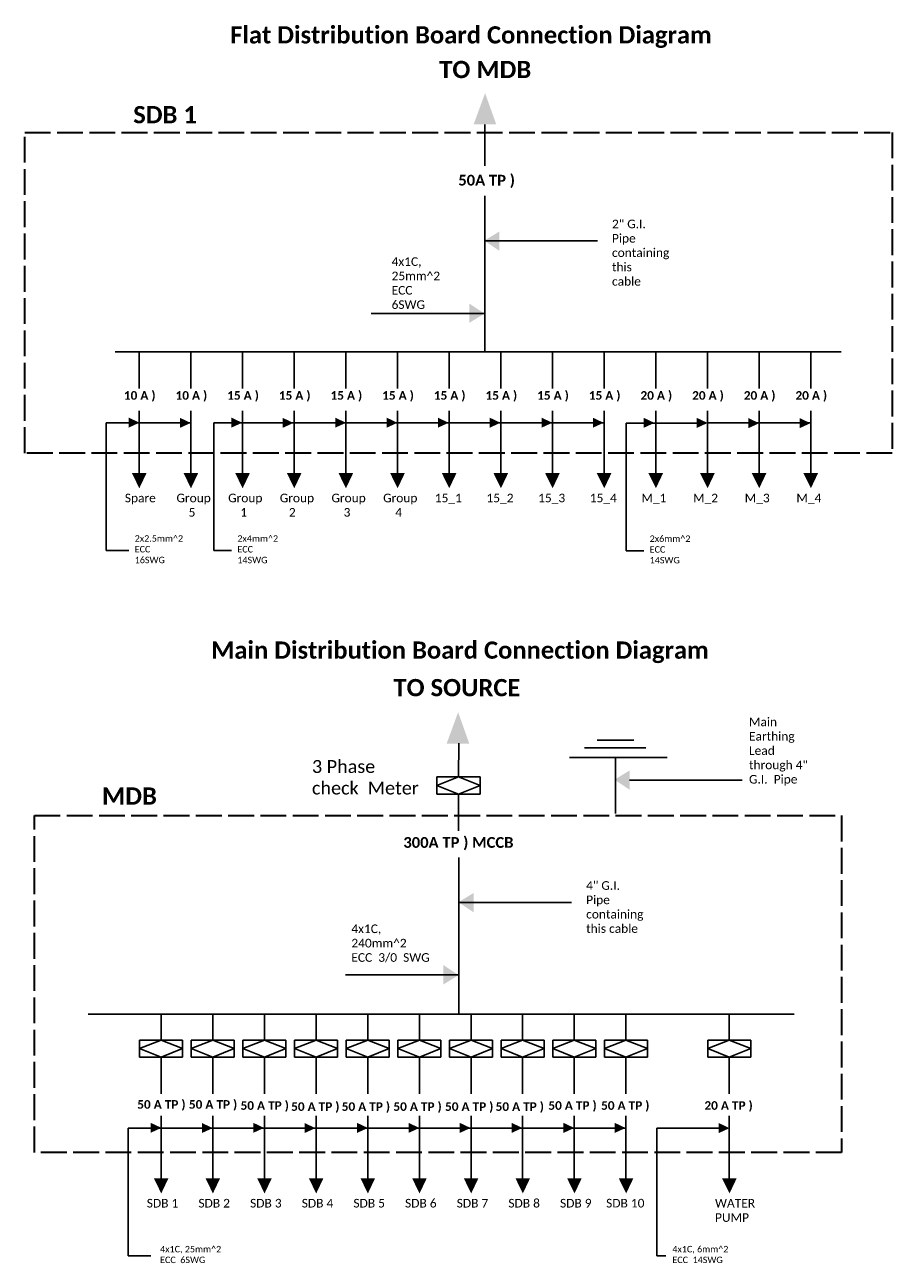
# Model space of a CAD drawing. Header units: inches. Extents: x 184 to 1082, y 26 to 1261.
# Tile 1 of 2: x 184 to 587, y 26 to 601. Entities that reach past the tile are written whole.
import ezdxf

# ---------------------------------------------------------------- set-up
doc = ezdxf.new("R2010")
doc.units = ezdxf.units.IN
doc.header["$MEASUREMENT"] = 0
doc.linetypes.add('ACAD_ISO02W100', pattern=[15, 12, -3])
doc.layers.add('Layer1', color=7, linetype='ACAD_ISO02W100', lineweight=30)

# ---------------------------------------------------------------- blocks, each defined once
blk = doc.blocks.new('41')
for p, q in [((-677.28, -485), (-677.28, -465.76)), ((-677.28, -571.55), (-677.28, -499)), ((-677.31, -519.88), (-624.99, -519.88)), ((-677.68, -553.62), (-730, -553.62)), ((-848.96, -571.44), (-548.96, -571.44)), ((-837.88, -571.55), (-837.88, -588.55)), ((-813.88, -571.55), (-813.88, -588.55)), ((-789.88, -571.55), (-789.88, -588.55)), ((-765.88, -571.55), (-765.88, -588.55)), ((-741.88, -571.55), (-741.88, -588.55)), ((-717.88, -571.55), (-717.88, -588.55)), ((-693.88, -571.55), (-693.88, -588.55)), ((-669.88, -571.55), (-669.88, -588.55)), ((-645.88, -571.55), (-645.88, -588.55)), ((-621.88, -571.55), (-621.88, -588.55)), ((-597.88, -571.55), (-597.88, -588.55)), ((-573.88, -571.55), (-573.88, -588.55)), ((-549.88, -571.55), (-549.88, -588.55)), ((-548.96, -571.44), (-511.72, -571.44)), ((-525.88, -571.55), (-525.88, -588.55)), ((-837.88, -598.83), (-837.88, -627.83)), ((-813.88, -598.83), (-813.88, -627.83)), ((-789.88, -598.83), (-789.88, -627.83)), ((-765.88, -598.83), (-765.88, -627.83)), ((-741.88, -598.83), (-741.88, -627.83)), ((-717.88, -598.83), (-717.88, -627.83)), ((-693.88, -598.83), (-693.88, -627.83)), ((-669.88, -598.83), (-669.88, -627.83)), ((-645.88, -598.83), (-645.88, -627.83)), ((-621.88, -598.83), (-621.88, -627.83)), ((-597.88, -598.83), (-597.88, -627.83)), ((-573.88, -598.83), (-573.88, -627.83)), ((-549.88, -598.83), (-549.88, -627.83)), ((-525.88, -598.83), (-525.88, -627.83)), ((-848.85, -604.49), (-853.19, -604.49)), ((-853.19, -604.49), (-853.19, -663.78)), ((-848.85, -604.49), (-813.88, -604.49)), ((-801.16, -604.51), (-803.12, -604.51)), ((-803.12, -604.51), (-803.12, -663.8)), ((-801.16, -604.51), (-766.18, -604.51)), ((-766.18, -604.51), (-621.88, -604.51)), ((-611.57, -604.59), (-611.57, -663.88)), ((-609.61, -604.59), (-611.57, -604.59)), ((-609.61, -604.59), (-574.63, -604.59)), ((-573.78, -604.51), (-525.88, -604.51)), ((-842.66, -663.78), (-853.19, -663.78)), ((-794.97, -663.8), (-803.12, -663.8)), ((-603.42, -663.88), (-611.57, -663.88)), ((-689.5, -769), (-689.4, -753.38)), ((-608, -752), (-625, -752)), ((-631, -755.5), (-602.5, -755.5)), ((-592.5, -760), (-638, -760)), ((-616.5, -786), (-616.5, -760)), ((-616.5, -760), (-592.5, -760)), ((-689.5, -769), (-699.5, -769)), ((-699.5, -769), (-699.5, -773)), ((-699.5, -773), (-689.5, -769)), ((-679.5, -769), (-689.5, -769)), ((-689.5, -769), (-679.5, -773)), ((-689.5, -769), (-689.5, -769)), ((-679.5, -773), (-679.5, -769)), ((-610, -770.6), (-557.68, -770.6)), ((-699.5, -773), (-699.5, -777)), ((-689.5, -777), (-699.5, -773)), ((-699.5, -777), (-689.5, -777)), ((-679.5, -773), (-689.5, -777)), ((-689.5, -777), (-689.5, -794)), ((-689.5, -777), (-679.5, -777)), ((-679.5, -777), (-679.5, -773)), ((-689.28, -879), (-689.28, -806.45)), ((-689.31, -827.33), (-636.99, -827.33)), ((-689.68, -861.06), (-742, -861.06)), ((-827.69, -879.29), (-861.5, -879.29)), ((-861.5, -879.29), (-533.5, -879.29)), ((-827.69, -891.29), (-827.69, -879.29)), ((-803.69, -891.29), (-803.69, -879.29)), ((-779.69, -891.29), (-779.69, -879.29)), ((-755.69, -891.29), (-755.69, -879.29)), ((-731.69, -891.29), (-731.69, -879.29)), ((-707.69, -891.29), (-707.69, -879.29)), ((-683.69, -891.29), (-683.69, -879.29)), ((-659.69, -891.29), (-659.69, -879.29)), ((-635.69, -891.29), (-635.69, -879.29)), ((-611.69, -891.29), (-611.69, -879.29)), ((-563.69, -891.29), (-563.69, -879.29)), ((-827.69, -891.29), (-837.69, -891.29)), ((-837.69, -891.29), (-837.69, -895.29)), ((-837.69, -895.29), (-827.69, -891.29)), ((-817.69, -891.29), (-827.69, -891.29)), ((-827.69, -891.29), (-817.69, -895.29)), ((-817.69, -895.29), (-817.69, -891.29)), ((-803.69, -891.29), (-813.69, -891.29)), ((-813.69, -891.29), (-813.69, -895.29)), ((-813.69, -895.29), (-803.69, -891.29)), ((-793.69, -891.29), (-803.69, -891.29)), ((-803.69, -891.29), (-793.69, -895.29)), ((-793.69, -895.29), (-793.69, -891.29)), ((-779.69, -891.29), (-789.69, -891.29)), ((-789.69, -891.29), (-789.69, -895.29)), ((-789.69, -895.29), (-779.69, -891.29)), ((-769.69, -891.29), (-779.69, -891.29)), ((-779.69, -891.29), (-769.69, -895.29)), ((-769.69, -895.29), (-769.69, -891.29)), ((-755.69, -891.29), (-765.69, -891.29)), ((-765.69, -891.29), (-765.69, -895.29)), ((-765.69, -895.29), (-755.69, -891.29)), ((-745.69, -891.29), (-755.69, -891.29)), ((-755.69, -891.29), (-745.69, -895.29)), ((-745.69, -895.29), (-745.69, -891.29)), ((-731.69, -891.29), (-741.69, -891.29)), ((-741.69, -891.29), (-741.69, -895.29)), ((-741.69, -895.29), (-731.69, -891.29)), ((-721.69, -891.29), (-731.69, -891.29)), ((-731.69, -891.29), (-721.69, -895.29)), ((-721.69, -895.29), (-721.69, -891.29)), ((-707.69, -891.29), (-717.69, -891.29)), ((-717.69, -891.29), (-717.69, -895.29)), ((-717.69, -895.29), (-707.69, -891.29)), ((-697.69, -891.29), (-707.69, -891.29)), ((-707.69, -891.29), (-697.69, -895.29)), ((-697.69, -895.29), (-697.69, -891.29)), ((-683.69, -891.29), (-693.69, -891.29)), ((-693.69, -891.29), (-693.69, -895.29)), ((-693.69, -895.29), (-683.69, -891.29)), ((-673.69, -891.29), (-683.69, -891.29)), ((-683.69, -891.29), (-673.69, -895.29)), ((-673.69, -895.29), (-673.69, -891.29)), ((-659.69, -891.29), (-669.69, -891.29)), ((-669.69, -891.29), (-669.69, -895.29)), ((-669.69, -895.29), (-659.69, -891.29)), ((-649.69, -891.29), (-659.69, -891.29)), ((-659.69, -891.29), (-649.69, -895.29)), ((-649.69, -895.29), (-649.69, -891.29)), ((-635.69, -891.29), (-645.69, -891.29)), ((-645.69, -891.29), (-645.69, -895.29)), ((-645.69, -895.29), (-635.69, -891.29)), ((-625.69, -891.29), (-635.69, -891.29)), ((-635.69, -891.29), (-625.69, -895.29)), ((-625.69, -895.29), (-625.69, -891.29)), ((-611.69, -891.29), (-621.69, -891.29)), ((-621.69, -891.29), (-621.69, -895.29)), ((-621.69, -895.29), (-611.69, -891.29)), ((-601.69, -891.29), (-611.69, -891.29)), ((-611.69, -891.29), (-601.69, -895.29)), ((-601.69, -895.29), (-601.69, -891.29)), ((-563.69, -891.29), (-573.69, -891.29)), ((-573.69, -891.29), (-573.69, -895.29)), ((-573.69, -895.29), (-563.69, -891.29)), ((-553.69, -891.29), (-563.69, -891.29)), ((-563.69, -891.29), (-553.69, -895.29)), ((-553.69, -895.29), (-553.69, -891.29)), ((-837.69, -895.29), (-837.69, -899.29)), ((-827.69, -899.29), (-837.69, -895.29)), ((-817.69, -895.29), (-827.69, -899.29)), ((-817.69, -899.29), (-817.69, -895.29)), ((-813.69, -895.29), (-813.69, -899.29)), ((-803.69, -899.29), (-813.69, -895.29)), ((-793.69, -895.29), (-803.69, -899.29)), ((-793.69, -899.29), (-793.69, -895.29)), ((-789.69, -895.29), (-789.69, -899.29)), ((-779.69, -899.29), (-789.69, -895.29)), ((-769.69, -895.29), (-779.69, -899.29)), ((-769.69, -899.29), (-769.69, -895.29)), ((-765.69, -895.29), (-765.69, -899.29)), ((-755.69, -899.29), (-765.69, -895.29)), ((-745.69, -895.29), (-755.69, -899.29)), ((-745.69, -899.29), (-745.69, -895.29)), ((-741.69, -895.29), (-741.69, -899.29)), ((-731.69, -899.29), (-741.69, -895.29)), ((-721.69, -895.29), (-731.69, -899.29)), ((-721.69, -899.29), (-721.69, -895.29)), ((-717.69, -895.29), (-717.69, -899.29)), ((-707.69, -899.29), (-717.69, -895.29)), ((-697.69, -895.29), (-707.69, -899.29)), ((-697.69, -899.29), (-697.69, -895.29)), ((-693.69, -895.29), (-693.69, -899.29)), ((-683.69, -899.29), (-693.69, -895.29)), ((-673.69, -895.29), (-683.69, -899.29)), ((-673.69, -899.29), (-673.69, -895.29)), ((-669.69, -895.29), (-669.69, -899.29)), ((-659.69, -899.29), (-669.69, -895.29)), ((-649.69, -895.29), (-659.69, -899.29)), ((-649.69, -899.29), (-649.69, -895.29)), ((-645.69, -895.29), (-645.69, -899.29)), ((-635.69, -899.29), (-645.69, -895.29)), ((-625.69, -895.29), (-635.69, -899.29)), ((-625.69, -899.29), (-625.69, -895.29)), ((-621.69, -895.29), (-621.69, -899.29)), ((-611.69, -899.29), (-621.69, -895.29)), ((-601.69, -895.29), (-611.69, -899.29)), ((-601.69, -899.29), (-601.69, -895.29)), ((-573.69, -895.29), (-573.69, -899.29)), ((-563.69, -899.29), (-573.69, -895.29)), ((-553.69, -895.29), (-563.69, -899.29)), ((-553.69, -899.29), (-553.69, -895.29)), ((-837.69, -899.29), (-827.69, -899.29)), ((-827.69, -899.29), (-827.69, -916.29)), ((-827.69, -899.29), (-817.69, -899.29)), ((-813.69, -899.29), (-803.69, -899.29)), ((-803.69, -899.29), (-803.69, -916.29)), ((-803.69, -899.29), (-793.69, -899.29)), ((-789.69, -899.29), (-779.69, -899.29)), ((-779.69, -899.29), (-779.69, -916.29)), ((-779.69, -899.29), (-769.69, -899.29)), ((-765.69, -899.29), (-755.69, -899.29)), ((-755.69, -899.29), (-755.69, -916.29)), ((-755.69, -899.29), (-745.69, -899.29)), ((-741.69, -899.29), (-731.69, -899.29)), ((-731.69, -899.29), (-731.69, -916.29)), ((-731.69, -899.29), (-721.69, -899.29)), ((-717.69, -899.29), (-707.69, -899.29)), ((-707.69, -899.29), (-707.69, -916.29)), ((-707.69, -899.29), (-697.69, -899.29)), ((-693.69, -899.29), (-683.69, -899.29)), ((-683.69, -899.29), (-683.69, -916.29)), ((-683.69, -899.29), (-673.69, -899.29)), ((-669.69, -899.29), (-659.69, -899.29)), ((-659.69, -899.29), (-659.69, -916.29)), ((-659.69, -899.29), (-649.69, -899.29)), ((-645.69, -899.29), (-635.69, -899.29)), ((-635.69, -899.29), (-635.69, -916.29)), ((-635.69, -899.29), (-625.69, -899.29)), ((-621.69, -899.29), (-611.69, -899.29)), ((-611.69, -899.29), (-611.69, -916.29)), ((-611.69, -899.29), (-601.69, -899.29)), ((-573.69, -899.29), (-563.69, -899.29)), ((-563.69, -899.29), (-563.69, -916.29)), ((-563.69, -899.29), (-553.69, -899.29)), ((-827.69, -926.57), (-827.69, -955.57)), ((-803.69, -926.57), (-803.69, -955.57)), ((-779.69, -926.57), (-779.69, -955.57)), ((-755.69, -926.57), (-755.69, -955.57)), ((-731.69, -926.57), (-731.69, -955.57)), ((-707.69, -926.57), (-707.69, -955.57)), ((-683.69, -926.57), (-683.69, -955.57)), ((-659.69, -926.57), (-659.69, -955.57)), ((-635.69, -926.57), (-635.69, -955.57)), ((-611.69, -926.57), (-611.69, -955.57)), ((-563.69, -926.57), (-563.69, -955.57)), ((-838.66, -932.23), (-843, -932.23)), ((-843, -932.23), (-843, -991.52)), ((-838.66, -932.23), (-803.69, -932.23)), ((-792.94, -932.24), (-803.69, -932.24)), ((-790.97, -932.24), (-792.94, -932.24)), ((-790.97, -932.24), (-756, -932.24)), ((-756, -932.24), (-611.69, -932.24)), ((-597.31, -991.62), (-597.31, -932.33)), ((-597.31, -932.33), (-581.93, -932.33)), ((-581.93, -932.33), (-564.45, -932.33)), ((-832.48, -991.52), (-843, -991.52)), ((-593.23, -991.62), (-597.31, -991.62))]:
    blk.add_line(p, q)
for points in [[(-682.48, -465.76), (-677.14, -451.24), (-671.96, -465.76)], [(-670.49, -524.5), (-677.5, -519.8), (-670.49, -515.5)], [(-684.5, -549), (-677.49, -553.7), (-684.5, -558)], [(-842.72, -602.01), (-837.72, -604.38), (-842.72, -606.68)], [(-818.89, -602.12), (-813.88, -604.49), (-818.89, -606.79)], [(-795.03, -602.02), (-790.02, -604.4), (-795.03, -606.69)], [(-771.19, -602.13), (-766.19, -604.5), (-771.19, -606.8)], [(-746.79, -602.05), (-741.79, -604.42), (-746.79, -606.72)], [(-722.86, -602.05), (-717.86, -604.42), (-722.86, -606.72)], [(-699.09, -602.05), (-694.08, -604.42), (-699.09, -606.72)], [(-675, -602.05), (-669.99, -604.42), (-675, -606.72)], [(-650.91, -602.05), (-645.91, -604.42), (-650.91, -606.72)], [(-627.09, -602.06), (-622.08, -604.43), (-627.09, -606.73)], [(-603.48, -602.11), (-598.47, -604.48), (-603.48, -606.78)], [(-578.79, -602.14), (-573.78, -604.51), (-578.79, -606.81)], [(-554.82, -602.26), (-549.81, -604.63), (-554.82, -606.93)], [(-530.99, -602.26), (-525.98, -604.63), (-530.99, -606.93)], [(-834.44, -627.81), (-837.78, -634.86), (-841.25, -627.81)], [(-810.44, -627.81), (-813.78, -634.86), (-817.25, -627.81)], [(-786.44, -627.81), (-789.78, -634.86), (-793.25, -627.81)], [(-762.44, -627.81), (-765.78, -634.86), (-769.25, -627.81)], [(-738.44, -627.81), (-741.78, -634.86), (-745.25, -627.81)], [(-714.44, -627.81), (-717.78, -634.86), (-721.25, -627.81)], [(-690.44, -627.81), (-693.78, -634.86), (-697.25, -627.81)], [(-666.44, -627.81), (-669.78, -634.86), (-673.25, -627.81)], [(-642.44, -627.81), (-645.78, -634.86), (-649.25, -627.81)], [(-618.44, -627.81), (-621.78, -634.86), (-625.25, -627.81)], [(-594.44, -627.81), (-597.78, -634.86), (-601.25, -627.81)], [(-570.44, -627.81), (-573.78, -634.86), (-577.25, -627.81)], [(-546.44, -627.81), (-549.78, -634.86), (-553.25, -627.81)], [(-522.44, -627.81), (-525.78, -634.86), (-529.25, -627.81)], [(-695, -753.5), (-689.67, -738.98), (-684.49, -753.5)], [(-609.99, -775), (-617, -770.3), (-609.99, -766)], [(-682.49, -831.95), (-689.5, -827.24), (-682.49, -822.95)], [(-696.5, -856.45), (-689.49, -861.15), (-696.5, -865.45)], [(-832.54, -929.75), (-827.53, -932.12), (-832.54, -934.41)], [(-808.7, -929.85), (-803.7, -932.23), (-808.7, -934.52)], [(-784.84, -929.76), (-779.84, -932.13), (-784.84, -934.43)], [(-761.01, -929.87), (-756, -932.24), (-761.01, -934.54)], [(-736.61, -929.79), (-731.6, -932.16), (-736.61, -934.46)], [(-712.68, -929.79), (-707.67, -932.16), (-712.68, -934.46)], [(-688.9, -929.79), (-683.89, -932.16), (-688.9, -934.46)], [(-664.81, -929.79), (-659.81, -932.16), (-664.81, -934.46)], [(-640.73, -929.79), (-635.72, -932.16), (-640.73, -934.46)], [(-616.9, -929.79), (-611.89, -932.17), (-616.9, -934.46)], [(-568.6, -929.87), (-563.59, -932.25), (-568.6, -934.54)], [(-824.25, -955.54), (-827.59, -962.59), (-831.06, -955.54)], [(-800.25, -955.54), (-803.59, -962.59), (-807.06, -955.54)], [(-776.25, -955.54), (-779.59, -962.59), (-783.06, -955.54)], [(-752.25, -955.54), (-755.59, -962.59), (-759.06, -955.54)], [(-728.25, -955.54), (-731.59, -962.59), (-735.06, -955.54)], [(-704.25, -955.54), (-707.59, -962.59), (-711.06, -955.54)], [(-680.25, -955.54), (-683.59, -962.59), (-687.06, -955.54)], [(-656.25, -955.54), (-659.59, -962.59), (-663.06, -955.54)], [(-632.25, -955.54), (-635.59, -962.59), (-639.06, -955.54)], [(-608.25, -955.54), (-611.59, -962.59), (-615.06, -955.54)], [(-560.25, -955.54), (-563.59, -962.59), (-567.06, -955.54)]]:
    blk.add_solid(points)
at = {"layer": 'Layer1'}
for points in [[(-488, -618.5), (-891, -618.5), (-891, -469.5), (-488, -469.5)], [(-511.5, -943.5), (-886.5, -943.5), (-886.5, -787), (-511.5, -787)]]:
    blk.add_lwpolyline(points, close=True, dxfattribs=at)
at = {"attachment_point": 1}
for s, insert, char_height, width in [('{\\fCalibri|b1|i0|c0|p34;Flat Distribution Board Connection Diagram}', (-795.56, -420.14), 8, 258.2414), ('{\\fCalibri|b1|i0|c0|p34;TO MDB}', (-698.44, -436.23), 8, 44.6517), ('{\\fCalibri|b1|i0|c0|p34;SDB 1}', (-840.61, -457.24), 8, 28.8711), ('{\\fCalibri|b1|i0|c0|p34;50A TP )}', (-689.59, -489.18), 5, 26.703), ('{\\fCalibri|b0|i0|c0|p34;2" G.I.\\PPipe\\Pcontaining\\Pthis cable}', (-618.19, -510.03), 4, 22.0979), ('{\\fCalibri|b0|i0|c0|p34;4x1C,\\P25mm^ 2\\PECC\\P6SWG}', (-720.59, -527.51), 4, 22.0979), ('{\\fCalibri|b1|i0|c0|p34;10 A )}', (-844.96, -589.72), 4, 14.8128), ('{\\fCalibri|b1|i0|c0|p34;10 A )}', (-820.96, -589.72), 4, 14.8128), ('{\\fCalibri|b1|i0|c0|p34;15 A )}', (-796.96, -589.72), 4, 14.8128), ('{\\fCalibri|b1|i0|c0|p34;15 A )}', (-772.96, -589.72), 4, 14.8128), ('{\\fCalibri|b1|i0|c0|p34;15 A )}', (-748.96, -589.72), 4, 14.8128), ('{\\fCalibri|b1|i0|c0|p34;15 A )}', (-724.96, -589.72), 4, 14.8128), ('{\\fCalibri|b1|i0|c0|p34;15 A )}', (-700.96, -589.72), 4, 14.8128), ('{\\fCalibri|b1|i0|c0|p34;15 A )}', (-676.96, -589.72), 4, 14.8128), ('{\\fCalibri|b1|i0|c0|p34;15 A )}', (-652.96, -589.72), 4, 14.8128), ('{\\fCalibri|b1|i0|c0|p34;15 A )}', (-628.96, -589.72), 4, 14.8128), ('{\\fCalibri|b1|i0|c0|p34;20 A )}', (-604.96, -589.72), 4, 14.8128), ('{\\fCalibri|b1|i0|c0|p34;20 A )}', (-580.96, -589.72), 4, 14.8128), ('{\\fCalibri|b1|i0|c0|p34;20 A )}', (-556.96, -589.72), 4, 14.8128), ('{\\fCalibri|b1|i0|c0|p34;20 A )}', (-532.96, -589.72), 4, 14.8128), ('{\\fCalibri|b0|i0|c0|p34;Spare}', (-844.52, -637.39), 4, 14.8128), ('{\\fCalibri|b0|i0|c0|p34;Group\\P    5}', (-820.52, -637.39), 4, 14.8128), ('{\\fCalibri|b0|i0|c0|p34;Group\\P    1}', (-796.52, -637.39), 4, 14.8128), ('{\\fCalibri|b0|i0|c0|p34;Group\\P   2}', (-772.52, -637.39), 4, 14.8128), ('{\\fCalibri|b0|i0|c0|p34;Group\\P    3}', (-748.52, -637.39), 4, 14.8128), ('{\\fCalibri|b0|i0|c0|p34;Group\\P    4}', (-724.52, -637.39), 4, 14.8128), ('{\\fCalibri|b0|i0|c0|p34;15_1}', (-700.52, -637.39), 4, 14.8128), ('{\\fCalibri|b0|i0|c0|p34;15_2}', (-676.52, -637.39), 4, 14.8128), ('{\\fCalibri|b0|i0|c0|p34;15_3}', (-652.52, -637.39), 4, 14.8128), ('{\\fCalibri|b0|i0|c0|p34;15_4}', (-628.52, -637.39), 4, 14.8128), ('{\\fCalibri|b0|i0|c0|p34;M_1}', (-604.52, -637.39), 4, 14.8128), ('{\\fCalibri|b0|i0|c0|p34;M_2}', (-580.52, -637.39), 4, 14.8128), ('{\\fCalibri|b0|i0|c0|p34;M_3}', (-556.52, -637.39), 4, 14.8128), ('{\\fCalibri|b0|i0|c0|p34;M_4}', (-532.52, -637.39), 4, 14.8128), ('{\\fCalibri|b0|i0|c0|p34;2x2.5mm^ 2\\PECC\\P16SWG}', (-839.93, -656.69), 3, 22.0979), ('{\\fCalibri|b0|i0|c0|p34;2x4mm^ 2\\PECC\\P14SWG}', (-792.24, -656.71), 3, 22.0979), ('{\\fCalibri|b0|i0|c0|p34;2x6mm^ 2\\PECC\\P14SWG}', (-600.69, -656.79), 3, 22.0979), ('{\\fCalibri|b1|i0|c0|p34;Main Distribution Board Connection Diagram}', (-804.41, -706.07), 8, 258.2414), ('{\\fCalibri|b1|i0|c0|p34;TO SOURCE}', (-719.72, -723.51), 8, 61.0817), ('{\\fCalibri|b0|i0|c0|p34;Main\\PEarthing\\PLead\\Pthrough 4" G.I.  Pipe}', (-554.54, -741.44), 4, 28.5175), ('{\\fCalibri|b0|i0|c0|p34;3 Phase\\Pcheck  Meter}', (-757.58, -761.18), 6, 66.623), ('{\\fCalibri|b1|i0|c0|p34;MDB}', (-855.11, -773.9), 8, 28.8711), ('{\\fCalibri|b1|i0|c0|p34;300A TP ) MCCB}', (-715.13, -796.97), 5, 53.1551), ('{\\fCalibri|b0|i0|c0|p34;4" G.I.\\PPipe\\Pcontaining\\Pthis cable}', (-630.19, -817.48), 4, 37.0087), ('{\\fCalibri|b0|i0|c0|p34;4x1C,\\P240mm^ 2\\PECC  3/0  SWG}', (-739.29, -837.6), 4, 36.2553), ('{\\fCalibri|b1|i0|c0|p34;50 A TP )}', (-838.75, -919.23), 4, 22.3699), ('{\\fCalibri|b1|i0|c0|p34;50 A TP )}', (-814.75, -919.23), 4, 22.3699), ('{\\fCalibri|b1|i0|c0|p34;50 A TP )}', (-790.75, -919.73), 4, 22.3699), ('{\\fCalibri|b1|i0|c0|p34;50 A TP )}', (-767.25, -920.23), 4, 22.3699), ('{\\fCalibri|b1|i0|c0|p34;50 A TP )}', (-743.75, -920.23), 4, 22.3699), ('{\\fCalibri|b1|i0|c0|p34;50 A TP )}', (-719.75, -920.23), 4, 22.3699), ('{\\fCalibri|b1|i0|c0|p34;50 A TP )}', (-695.75, -920.23), 4, 22.3699), ('{\\fCalibri|b1|i0|c0|p34;50 A TP )}', (-672.25, -920.23), 4, 22.3699), ('{\\fCalibri|b1|i0|c0|p34;50 A TP )}', (-647.75, -919.73), 4, 22.3699), ('{\\fCalibri|b1|i0|c0|p34;50 A TP )}', (-623.25, -919.73), 4, 22.3699), ('{\\fCalibri|b1|i0|c0|p34;20 A TP )}', (-575.25, -919.73), 4, 22.3699), ('{\\fCalibri|b0|i0|c0|p34;SDB 1}', (-834.33, -965.13), 4, 14.8128), ('{\\fCalibri|b0|i0|c0|p34;SDB 2}', (-810.33, -965.13), 4, 14.8128), ('{\\fCalibri|b0|i0|c0|p34;SDB 3}', (-786.33, -965.13), 4, 14.8128), ('{\\fCalibri|b0|i0|c0|p34;SDB 4}', (-762.33, -965.13), 4, 14.8128), ('{\\fCalibri|b0|i0|c0|p34;SDB 5}', (-738.33, -965.13), 4, 14.8128), ('{\\fCalibri|b0|i0|c0|p34;SDB 6}', (-714.33, -965.13), 4, 14.8128), ('{\\fCalibri|b0|i0|c0|p34;SDB 7}', (-690.33, -965.13), 4, 14.8128), ('{\\fCalibri|b0|i0|c0|p34;SDB 8}', (-666.33, -965.13), 4, 14.8128), ('{\\fCalibri|b0|i0|c0|p34;SDB 9}', (-642.33, -965.13), 4, 14.8128), ('{\\fCalibri|b0|i0|c0|p34;SDB 10}', (-620.92, -965.12), 4, 17.765), ('{\\fCalibri|b0|i0|c0|p34;WATER\\PPUMP}', (-570.33, -965.13), 4, 14.8128), ('{\\fCalibri|b0|i0|c0|p34;4x1C, 25mm^ 2\\PECC  6SWG}', (-828.13, -986.97), 3, 28.8879), ('{\\fCalibri|b0|i0|c0|p34;4x1C, 6mm^ 2\\PECC  14SWG}', (-590.13, -986.97), 3, 26.5262)]:
    blk.add_mtext(s, dxfattribs=dict(at, insert=insert, char_height=char_height, width=width))

msp = doc.modelspace()

# ---------------------------------------------------------------- block references
msp.add_blockref('41', (1074.95, 1020.66))

doc.saveas('drawing.dxf')
